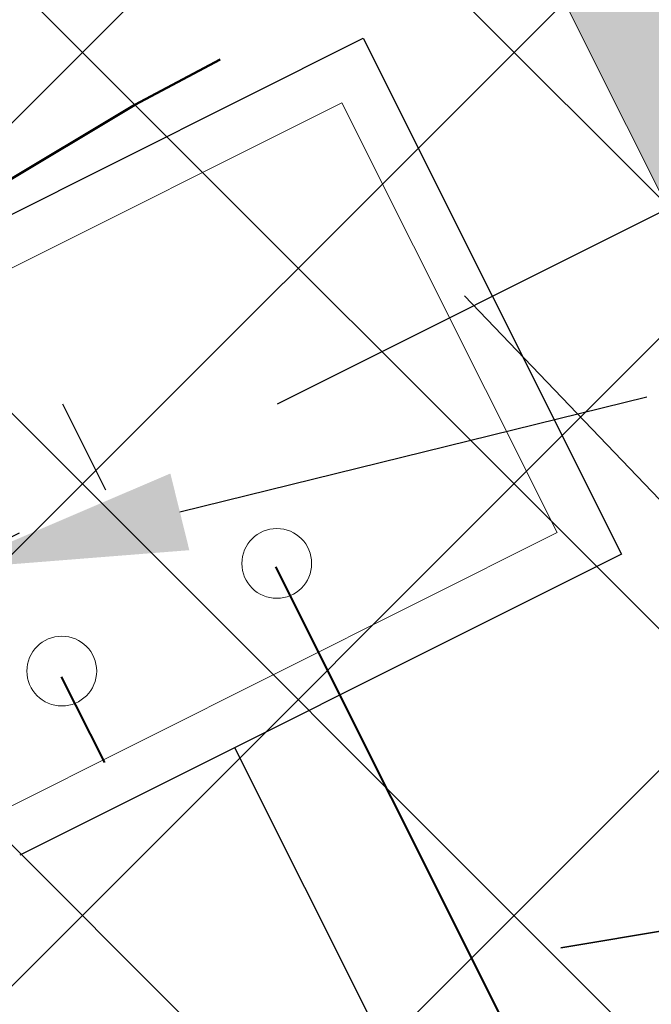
# Model space of a CAD drawing. Header units: metres. Extents: x 7472034 to 8439876, y 5890181 to 5961460.
# Tile 71 of 202: x 8439498.785 to 8439499.441, y 5890390.428 to 5890391.452. Entities that reach past the tile are written whole.
import ezdxf
from ezdxf import colors
from ezdxf.entities.mleader import LeaderData, LeaderLine
from ezdxf.math import Vec2, Vec3

# ---------------------------------------------------------------- set-up
doc = ezdxf.new("R2010")
doc.units = ezdxf.units.M
doc.header["$MEASUREMENT"] = 0
for name, pattern in [('$0$L218_500', [1, 0.5, -0.5]), ('ACAD_ISO03W100', [30, 12, -18]), ('DASHDOT', [25.399999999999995, 12.7, -6.349999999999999, 0, -6.349999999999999]), ('DASHDOTX2', [2, 1, -0.5, 0, -0.5]), ('DASHED', [19.049999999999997, 12.7, -6.349999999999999])]:
    doc.linetypes.add(name, pattern=pattern)
doc.layers.get('0').update_dxf_attribs({"linetype": 'CONTINUOUS', "lineweight": 5})
doc.layers.get('Defpoints').update_dxf_attribs({"linetype": 'CONTINUOUS'})
for name, color, linetype, lineweight in [('### Krawężnik', 6, 'CONTINUOUS', 35), ('_a_widok', 7, 'CONTINUOUS', 5), ('_IS.KD.opis.1', 138, 'CONTINUOUS', 18), ('_T_ON_V', 181, 'ACAD_ISO03W100', 50), ('_T_opary', 220, 'DASHDOT', 40), ('E_Kable_ziemia2', 10, 'DASHED', 35), ('E_Kanal_sterownicze', 10, 'DASHDOTX2', 35), ('KOLOR-OBIEKT', 21, 'CONTINUOUS', 13), ('PALIWA', 1, 'CONTINUOUS', 20), ('T_strefa-8', 20, 'ACAD_ISO03W100', 50), ('ZAG-obrys 018 wymiary', 7, 'CONTINUOUS', 18), ('ZAG-OBRYS013', 7, 'CONTINUOUS', 13), ('ZAG-OPIS_020', 7, 'CONTINUOUS', 25)]:
    doc.layers.add(name, color=color, linetype=linetype, lineweight=lineweight)
for name, color, linetype in [('100_rzut_wym_wew', 7, 'CONTINUOUS'), ('2D - Ogólne', 7, 'CONTINUOUS'), ('_IS.BLOK.KD.doziemne', 7, 'CONTINUOUS')]:
    doc.layers.add(name, color=color, linetype=linetype)
doc.layers.add('_IS_NO', color=11, linetype='CONTINUOUS', lineweight=20, plot=False)
doc.styles.add('DIM', font='simplex.shx', dxfattribs={"width": 0.8})
doc.styles.add('RS', font='Romans.shx', dxfattribs={"width": 0.7})
doc.dimstyles.new('DIM-WEW_500', dxfattribs={"dimscale": 5, "dimtxt": 18, "dimasz": 10, "dimexe": 4, "dimexo": 8, "dimgap": 5, "dimtad": 1, "dimlfac": 0.01, "dimzin": 9, "dimdsep": 46, "dimtxsty": 'DIM', "dimblk": 'ARCHTICK', "dimcen": 5, "dimclrt": 112, "dimadec": 4, "dimazin": 2, "dimtfac": 4, "dimtmove": 0, "dimatfit": 3, "dimldrblk": 'ARCHTICK', "dimfxl": 0, "dimtolj": 1, "dimlwd": 13, "dimarcsym": 0})
pattern_1 = [(45, (967499.202946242, -71042.94610979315), (-0.2245064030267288, 0.2245064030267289), []), (135, (967499.202946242, -71042.94610979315), (-0.2245064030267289, -0.2245064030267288), [])]
pattern_2 = [(45, (967499.2092647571, -71042.97165620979), (-0.2245064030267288, 0.2245064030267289), []), (135, (967499.2092647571, -71042.97165620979), (-0.2245064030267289, -0.2245064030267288), [])]

# ---------------------------------------------------------------- blocks, each defined once
blk = doc.blocks.new('A$C7D7B3C0A')
at = {"ltscale": 0.1}
blk.add_lwpolyline([(3.310000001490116, 5.654135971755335), (3.890000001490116, 5.654135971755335), (3.890000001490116, 6.454135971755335), (3.310000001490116, 6.454135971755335)], close=True, dxfattribs=at)
for centre in [(3.748293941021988, 5.124999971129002), (3.748294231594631, 4.874999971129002)]:
    blk.add_circle(centre, 0.03627629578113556, dxfattribs=at)
at = {"layer": '2D - Ogólne', "linetype": 'DASHDOTX2', "ltscale": 0.6}
for p, q in [((3.600000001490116, -2.980232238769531e-08), (3.600000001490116, 9.999999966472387)), ((3.725290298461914e-09, 4.999999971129), (15.3000000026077, 4.999999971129))]:
    blk.add_line(p, q, dxfattribs=at)
at = {"layer": '2D - Ogólne', "linetype": 'Continuous'}
for p, q in [((3.300059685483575, 4.7500239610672), (3.30005968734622, 5.450023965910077)), ((3.30005968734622, 5.450023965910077), (3.900059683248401, 5.450023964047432)), ((3.300059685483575, 4.7500239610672), (3.30005968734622, 5.450023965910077)), ((3.30005968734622, 5.450023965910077), (3.900059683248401, 5.450023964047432)), ((3.300059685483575, 4.7500239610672), (3.30005968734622, 5.450023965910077)), ((3.30005968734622, 5.450023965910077), (3.900059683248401, 5.450023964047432)), ((3.300059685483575, 4.7500239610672), (3.30005968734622, 5.450023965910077)), ((3.30005968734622, 5.450023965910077), (3.900059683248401, 5.450023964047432)), ((3.300059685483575, 4.7500239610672), (3.30005968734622, 5.450023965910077)), ((3.30005968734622, 5.450023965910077), (3.900059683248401, 5.450023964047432)), ((3.300059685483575, 4.7500239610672), (3.30005968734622, 5.450023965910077)), ((3.30005968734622, 5.450023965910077), (3.900059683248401, 5.450023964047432)), ((3.300059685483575, 4.7500239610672), (3.30005968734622, 5.450023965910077)), ((3.30005968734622, 5.450023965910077), (3.900059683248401, 5.450023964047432)), ((3.300059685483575, 4.7500239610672), (3.30005968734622, 5.450023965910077)), ((3.30005968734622, 5.450023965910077), (3.900059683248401, 5.450023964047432)), ((3.300059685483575, 4.7500239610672), (3.30005968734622, 5.450023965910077)), ((3.30005968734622, 5.450023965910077), (3.900059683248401, 5.450023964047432)), ((3.300059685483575, 4.7500239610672), (3.30005968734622, 5.450023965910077)), ((3.30005968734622, 5.450023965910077), (3.900059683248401, 5.450023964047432)), ((3.300059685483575, 4.7500239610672), (3.30005968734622, 5.450023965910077)), ((3.30005968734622, 5.450023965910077), (3.900059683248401, 5.450023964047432)), ((3.900059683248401, 5.450023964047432), (3.900059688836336, 4.750023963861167)), ((3.900059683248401, 5.450023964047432), (3.900059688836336, 4.750023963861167)), ((3.900059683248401, 5.450023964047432), (3.900059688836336, 4.750023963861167)), ((3.900059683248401, 5.450023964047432), (3.900059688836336, 4.750023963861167)), ((3.900059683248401, 5.450023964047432), (3.900059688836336, 4.750023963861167)), ((3.900059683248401, 5.450023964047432), (3.900059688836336, 4.750023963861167)), ((3.900059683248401, 5.450023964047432), (3.900059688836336, 4.750023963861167)), ((3.900059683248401, 5.450023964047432), (3.900059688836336, 4.750023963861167)), ((3.900059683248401, 5.450023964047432), (3.900059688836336, 4.750023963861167)), ((3.900059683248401, 5.450023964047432), (3.900059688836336, 4.750023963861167)), ((3.900059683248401, 5.450023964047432), (3.900059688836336, 4.750023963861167))]:
    blk.add_line(p, q, dxfattribs=at)
at = {"layer": '2D - Ogólne', "linetype": 'Continuous', "lineweight": 0}
for p, q in [((3.350059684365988, 4.7500239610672), (3.350059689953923, 5.400023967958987)), ((3.350059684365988, 4.7500239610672), (3.350059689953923, 5.400023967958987)), ((3.350059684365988, 4.7500239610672), (3.350059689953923, 5.400023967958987)), ((3.350059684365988, 4.7500239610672), (3.350059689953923, 5.400023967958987)), ((3.350059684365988, 4.7500239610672), (3.350059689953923, 5.400023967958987)), ((3.350059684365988, 4.7500239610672), (3.350059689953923, 5.400023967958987)), ((3.350059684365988, 4.7500239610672), (3.350059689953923, 5.400023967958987)), ((3.350059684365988, 4.7500239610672), (3.350059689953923, 5.400023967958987)), ((3.350059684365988, 4.7500239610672), (3.350059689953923, 5.400023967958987)), ((3.350059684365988, 4.7500239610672), (3.350059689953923, 5.400023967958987)), ((3.350059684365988, 4.7500239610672), (3.350059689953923, 5.400023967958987)), ((3.350059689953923, 5.400023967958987), (3.850059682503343, 5.400023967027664)), ((3.350059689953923, 5.400023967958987), (3.850059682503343, 5.400023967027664)), ((3.350059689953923, 5.400023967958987), (3.850059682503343, 5.400023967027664)), ((3.350059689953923, 5.400023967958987), (3.850059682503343, 5.400023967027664)), ((3.350059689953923, 5.400023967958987), (3.850059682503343, 5.400023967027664)), ((3.350059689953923, 5.400023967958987), (3.850059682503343, 5.400023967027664)), ((3.350059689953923, 5.400023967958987), (3.850059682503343, 5.400023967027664)), ((3.350059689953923, 5.400023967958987), (3.850059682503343, 5.400023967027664)), ((3.350059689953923, 5.400023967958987), (3.850059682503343, 5.400023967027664)), ((3.350059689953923, 5.400023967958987), (3.850059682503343, 5.400023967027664)), ((3.350059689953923, 5.400023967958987), (3.850059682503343, 5.400023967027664)), ((3.850059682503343, 5.400023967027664), (3.850059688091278, 4.750023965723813)), ((3.850059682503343, 5.400023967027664), (3.850059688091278, 4.750023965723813)), ((3.850059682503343, 5.400023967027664), (3.850059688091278, 4.750023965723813)), ((3.850059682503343, 5.400023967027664), (3.850059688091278, 4.750023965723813)), ((3.850059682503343, 5.400023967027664), (3.850059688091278, 4.750023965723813)), ((3.850059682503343, 5.400023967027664), (3.850059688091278, 4.750023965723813)), ((3.850059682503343, 5.400023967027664), (3.850059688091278, 4.750023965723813)), ((3.850059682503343, 5.400023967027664), (3.850059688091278, 4.750023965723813)), ((3.850059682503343, 5.400023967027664), (3.850059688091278, 4.750023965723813)), ((3.850059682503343, 5.400023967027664), (3.850059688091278, 4.750023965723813)), ((3.850059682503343, 5.400023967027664), (3.850059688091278, 4.750023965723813))]:
    blk.add_line(p, q, dxfattribs=at)
blk = doc.blocks.new('_Oblique')
at = {"color": 0, "linetype": 'ByBlock', "lineweight": -2}
blk.add_line((-0.5, -0.5), (0.5, 0.5), dxfattribs=at)
blk = doc.blocks.new('*D75')
at = {"layer": 'Defpoints', "color": 0, "linetype": 'Continuous', "lineweight": 60}
for p in [(8439494.706783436, 5890398.551071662), (8439493.991791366, 5890398.192203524, 3.659132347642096e-06), (8439500.323821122, 5890392.589078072)]:
    blk.add_point(p, dxfattribs=at)
at = {"layer": 'ZAG-obrys 018 wymiary', "color": 0, "linetype": 'Continuous', "lineweight": -2}
for p, q in [((8439494.706783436, 5890398.551071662), (8439495.06427947, 5890398.730505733)), ((8439499.608829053, 5890392.230209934), (8439497.869870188, 5890391.357393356))]:
    blk.add_line(p, q, dxfattribs=at)
at = {"layer": 'ZAG-obrys 018 wymiary', "color": 0, "linetype": 'Continuous', "lineweight": 13}
blk.add_line((8439498.227366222, 5890391.536827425), (8439494.706783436, 5890398.551071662), dxfattribs=at)
at = {"layer": 'ZAG-obrys 018 wymiary', "color": 0, "linetype": 'Continuous', "lineweight": 13, "xscale": 0.3, "yscale": 0.3, "zscale": 0.3}
for p, rotation in [((8439494.706783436, 5890398.551071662), 116.652946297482), ((8439498.227366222, 5890391.536827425), 296.6529462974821)]:
    blk.add_blockref('_Oblique', p, dxfattribs=dict(at, rotation=rotation))
at = {"layer": 'ZAG-obrys 018 wymiary', "color": 112, "linetype": 'Continuous', "lineweight": 25, "insert": (8439496.82180915, 5890395.674732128), "char_height": 0.8, "attachment_point": 5, "rotation": 296.652946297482, "style": 'RS'}
blk.add_mtext('\\A1;7.85', dxfattribs=at)
blk = doc.blocks.new('_ArchTick')
at = {"layer": '100_rzut_wym_wew', "color": 0, "linetype": 'Continuous', "const_width": 0.15}
blk.add_lwpolyline([(-0.5, -0.5), (0.5, 0.5)], dxfattribs=at)
blk = doc.blocks.new('*D80')
at = {"layer": 'Defpoints', "color": 0, "linetype": 'Continuous', "lineweight": 60}
for p in [(8439499.288762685, 5890395.196211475), (8439510.439764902, 5890383.669162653), (8439506.139698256, 5890381.515762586)]:
    blk.add_point(p, dxfattribs=at)
at = {"layer": 'ZAG-obrys 018 wymiary', "color": 0, "linetype": 'Continuous', "lineweight": -2}
for p, q in [((8439500.004080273, 5890395.554430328), (8439503.946488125, 5890397.528720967)), ((8439506.855015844, 5890381.87398144), (8439510.797423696, 5890383.84827208))]:
    blk.add_line(p, q, dxfattribs=at)
at = {"layer": 'ZAG-obrys 018 wymiary', "color": 0, "linetype": 'Continuous', "lineweight": 13}
blk.add_line((8439503.588829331, 5890397.349611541), (8439510.439764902, 5890383.669162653), dxfattribs=at)
at = {"layer": 'ZAG-obrys 018 wymiary', "color": 0, "linetype": 'Continuous', "lineweight": 13, "xscale": 0.3, "yscale": 0.3, "zscale": 0.3}
for p, rotation in [((8439503.588829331, 5890397.349611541), 116.6009277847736), ((8439510.439764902, 5890383.669162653), 296.6009277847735)]:
    blk.add_blockref('_Oblique', p, dxfattribs=dict(at, rotation=rotation))
at = {"layer": 'ZAG-obrys 018 wymiary', "color": 112, "linetype": 'Continuous', "lineweight": 25, "insert": (8439508.246278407, 5890389.389239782), "char_height": 0.8, "attachment_point": 5, "rotation": 296.6009277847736, "style": 'RS'}
blk.add_mtext('\\A1;15.3', dxfattribs=at)
blk = doc.blocks.new('*D88')
at = {"layer": 'Defpoints', "color": 0, "linetype": 'Continuous', "lineweight": 60}
for p in [(8439503.070368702, 5890393.075582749), (8439494.803817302, 5890391.266461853), (8439495.73632797, 5890389.403839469)]:
    blk.add_point(p, dxfattribs=at)
at = {"layer": 'ZAG-obrys 018 wymiary', "color": 0, "linetype": 'Continuous', "lineweight": -2}
for p, q in [((8439502.712229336, 5890393.790940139), (8439501.95878835, 5890395.295883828)), ((8439495.378188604, 5890390.119196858), (8439494.624747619, 5890391.624140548))]:
    blk.add_line(p, q, dxfattribs=at)
at = {"layer": 'ZAG-obrys 018 wymiary', "color": 0, "linetype": 'Continuous', "lineweight": 13}
blk.add_line((8439502.137858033, 5890394.938205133), (8439494.803817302, 5890391.266461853), dxfattribs=at)
at = {"layer": 'ZAG-obrys 018 wymiary', "color": 0, "linetype": 'Continuous', "lineweight": 13, "xscale": 0.3, "yscale": 0.3, "zscale": 0.3}
for p, rotation in [((8439502.137858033, 5890394.938205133), 26.59456106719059), ((8439494.803817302, 5890391.266461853), 206.5945610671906)]:
    blk.add_blockref('_Oblique', p, dxfattribs=dict(at, rotation=rotation))
at = {"layer": 'ZAG-obrys 018 wymiary', "color": 112, "linetype": 'Continuous', "lineweight": 25, "insert": (8439498.202233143, 5890393.638851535), "char_height": 0.8, "attachment_point": 5, "rotation": 26.594561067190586, "style": 'RS'}
blk.add_mtext('\\A1;8.2', dxfattribs=at)
blk = doc.blocks.new('*D60')
at = {"layer": 'Defpoints', "color": 0, "linetype": 'Continuous', "lineweight": 60}
for p in [(8439503.84000523, 5890394.328112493), (8439498.216184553, 5890391.533605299), (8439498.928597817, 5890390.099905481)]:
    blk.add_point(p, dxfattribs=at)
at = {"layer": 'ZAG-obrys 018 wymiary', "color": 0, "linetype": 'Continuous', "lineweight": -2}
for p, q in [((8439499.362340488, 5890392.10313644), (8439504.198218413, 5890394.506110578)), ((8439500.074753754, 5890390.669436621), (8439504.910631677, 5890393.07241076))]:
    blk.add_line(p, q, dxfattribs=at)
at = {"layer": 'ZAG-obrys 018 wymiary', "color": 0, "linetype": 'Continuous', "lineweight": 13}
blk.add_line((8439504.552418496, 5890392.894412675), (8439503.84000523, 5890394.328112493), dxfattribs=at)
at = {"layer": 'ZAG-obrys 018 wymiary', "color": 0, "linetype": 'Continuous', "lineweight": 13, "xscale": 0.3, "yscale": 0.3, "zscale": 0.3}
for p, rotation in [((8439503.84000523, 5890394.328112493), 116.4230323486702), ((8439504.552418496, 5890392.894412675), 296.4230323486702)]:
    blk.add_blockref('_Oblique', p, dxfattribs=dict(at, rotation=rotation))
at = {"layer": 'ZAG-obrys 018 wymiary', "color": 112, "linetype": 'Continuous', "lineweight": 25, "insert": (8439504.733531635, 5890393.878259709), "char_height": 0.8, "attachment_point": 5, "rotation": 296.42303234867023, "style": 'RS'}
blk.add_mtext('\\A1;1.6', dxfattribs=at)
blk = doc.blocks.new('Elektryk_v3')
at = {"layer": 'E_Kable_ziemia2', "ltscale": 0.1}
blk.add_lwpolyline([(8.019747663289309, -62.25693038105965), (-8.604092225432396, -64.9491705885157), (-10.33296269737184, -63.14058435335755)], dxfattribs=at)
at = {"layer": 'E_Kanal_sterownicze'}
blk.add_lwpolyline([(7.317663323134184, -60.84954797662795), (-12.38507829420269, -64.18319043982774)], dxfattribs=at)
blk = doc.blocks.new('A$C20F0416D')
at = {"layer": '_T_opary', "ltscale": 0.1}
blk.add_line((12.61929171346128, 12.95063433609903), (13.20376543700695, 11.7835408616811), dxfattribs=at)
at = {"layer": '_T_opary', "ltscale": 0.05}
blk.add_lwpolyline([(5.302498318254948, 9.149460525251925), (5.729815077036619, 8.320226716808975), (12.86828428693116, 11.89513118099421), (12.39575509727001, 12.83869068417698)], dxfattribs=at)
blk = doc.blocks.new('*D132')
at = {"layer": 'Defpoints', "color": 0, "linetype": 'Continuous', "lineweight": 60}
for p in [(8439490.081045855, 5890411.33265816), (8439490.081045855, 5890411.33265816), (8439503.593241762, 5890384.547616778)]:
    blk.add_point(p, dxfattribs=at)
at = {"layer": 'ZAG-obrys 018 wymiary', "color": 0, "linetype": 'Continuous', "lineweight": -2}
for p, q in [((8439490.081045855, 5890411.33265816), (8439490.438176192, 5890411.512818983)), ((8439503.593241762, 5890384.547616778), (8439503.9503721, 5890384.727777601))]:
    blk.add_line(p, q, dxfattribs=at)
at = {"layer": 'ZAG-obrys 018 wymiary', "color": 0, "linetype": 'Continuous', "lineweight": 13}
blk.add_line((8439503.593241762, 5890384.547616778), (8439490.081045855, 5890411.33265816), dxfattribs=at)
at = {"layer": 'ZAG-obrys 018 wymiary', "color": 0, "linetype": 'Continuous', "lineweight": 13, "xscale": 0.3, "yscale": 0.3, "zscale": 0.3}
for p, rotation in [((8439490.081045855, 5890411.33265816), 116.7694823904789), ((8439503.593241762, 5890384.547616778), 296.7694823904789)]:
    blk.add_blockref('_Oblique', p, dxfattribs=dict(at, rotation=rotation))
at = {"layer": 'ZAG-obrys 018 wymiary', "color": 112, "linetype": 'Continuous', "lineweight": 25, "insert": (8439496.348970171, 5890400.239980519), "char_height": 0.8, "attachment_point": 5, "rotation": 296.7694823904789, "style": 'RS'}
blk.add_mtext('\\A1;30', dxfattribs=at)
blk = doc.blocks.new('*D144')
at = {"layer": 'Defpoints', "color": 0, "linetype": 'Continuous', "lineweight": 60}
for p in [(8439499.048492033, 5890390.910444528), (8439493.19273551, 5890368.256074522), (8439494.279393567, 5890367.975192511)]:
    blk.add_point(p, dxfattribs=at)
at = {"layer": 'ZAG-obrys 018 wymiary', "color": 0, "linetype": 'Continuous', "lineweight": -2}
for p, q in [((8439499.823035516, 5890390.71023865), (8439500.522421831, 5890390.529459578)), ((8439493.967278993, 5890368.055868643), (8439494.666665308, 5890367.875089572))]:
    blk.add_line(p, q, dxfattribs=at)
at = {"layer": 'ZAG-obrys 018 wymiary', "color": 0, "linetype": 'Continuous', "lineweight": 13}
blk.add_line((8439500.13515009, 5890390.629562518), (8439494.279393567, 5890367.975192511), dxfattribs=at)
at = {"layer": 'ZAG-obrys 018 wymiary', "color": 0, "linetype": 'Continuous', "lineweight": 13, "xscale": 0.3, "yscale": 0.3, "zscale": 0.3}
for p, rotation in [((8439500.13515009, 5890390.629562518), 75.5072587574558), ((8439494.279393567, 5890367.975192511), 255.5072587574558)]:
    blk.add_blockref('_Oblique', p, dxfattribs=dict(at, rotation=rotation))
at = {"layer": 'ZAG-obrys 018 wymiary', "color": 112, "linetype": 'Continuous', "lineweight": 25, "insert": (8439497.511322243, 5890382.876199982), "char_height": 0.8, "attachment_point": 5, "rotation": 75.5072587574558, "style": 'RS'}
blk.add_mtext('\\A1;23.4', dxfattribs=at)
blk = doc.blocks.new('_Open30')
at = {"color": 0, "linetype": 'ByBlock', "lineweight": -2}
for p, q in [((-1, 0.26794919), (0, 0)), ((0, 0), (-1, -0.26794919)), ((0, 0), (-1, 0))]:
    blk.add_line(p, q, dxfattribs=at)
blk = doc.blocks.new('*D150')
at = {"layer": 'Defpoints', "color": 0, "linetype": 'Continuous', "lineweight": 60}
for p in [(8439495.295166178, 5890413.452423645), (8439503.9503721, 5890384.727777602)]:
    blk.add_point(p, dxfattribs=at)
at = {"layer": 'ZAG-obrys 018 wymiary', "color": 0, "linetype": 'Continuous', "lineweight": 13}
blk.add_line((8439496.232624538, 5890410.341214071), (8439495.381717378, 5890413.165180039), dxfattribs=at)
at = {"layer": 'ZAG-obrys 018 wymiary', "color": 0, "linetype": 'Continuous', "lineweight": 13, "xscale": 0.3, "yscale": 0.3, "zscale": 0.3, "rotation": 106.7684137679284}
blk.add_blockref('_Open30', (8439495.295166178, 5890413.452423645), dxfattribs=at)
at = {"layer": 'ZAG-obrys 018 wymiary', "color": 112, "linetype": 'Continuous', "lineweight": 25, "insert": (8439496.541688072, 5890411.395196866), "char_height": 0.8, "attachment_point": 5, "rotation": 286.7684137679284, "style": 'RS'}
blk.add_mtext('\\A1;R30', dxfattribs=at)
blk = doc.blocks.new('A$C1D2679FE')
at = {"layer": 'KOLOR-OBIEKT', "lineweight": 9, "ltscale": 200}
h = blk.add_hatch(dxfattribs=at)
h.set_pattern_fill('ANSI37', color=253, scale=0.1, angle=16)
h.set_pattern_definition([(61, (-7471780.020262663, -5961378.212846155), (-0.2776917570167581, 0.153927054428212), []), (151, (-7471780.020262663, -5961378.212846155), (-0.153927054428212, -0.2776917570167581), [])])
edge = h.paths.add_edge_path()
edge.add_line((196.975401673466, 33.54016214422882), (192.3495923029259, 34.13512154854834))
edge.add_line((192.3495923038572, 34.13512154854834), (187.7176397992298, 34.7308710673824))
edge.add_line((187.7176398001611, 34.7308710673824), (178.5077782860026, 36.15998750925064))
edge.add_line((178.5077782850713, 36.15998750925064), (176.6601969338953, 36.5026140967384))
edge.add_arc((181.3685569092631, 38.18527459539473), 5.000000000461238, 199.6657310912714, 261.1796204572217)
edge.add_line((180.6018702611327, 33.24440507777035), (187.358021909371, 32.19603671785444))
edge.add_line((187.3580219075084, 32.19603671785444), (192.0230219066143, 31.59603671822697))
edge.add_line((192.0230219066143, 31.59603671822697), (196.6880219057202, 30.9960367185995))
edge.add_line((196.6880219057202, 30.9960367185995), (201.9780219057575, 30.48103671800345))
edge.add_line((201.9780219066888, 30.48103671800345), (207.2680219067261, 29.96603671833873))
edge.add_line((207.2680219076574, 29.96603671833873), (216.468021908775, 29.35603671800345))
edge.add_line((216.4680219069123, 29.35603671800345), (221.8830219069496, 29.11103671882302))
edge.add_line((221.8830219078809, 29.11103671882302), (227.2980219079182, 28.86603671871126))
edge.add_line((227.2980219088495, 28.86603671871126), (233.718021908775, 28.60103671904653))
edge.add_line((233.7180219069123, 28.60103671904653), (240.1380219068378, 28.33603671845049))
edge.add_line((240.1380219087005, 28.33603671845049), (245.3280219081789, 28.076036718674))
edge.add_line((245.3280219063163, 28.076036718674), (246.1380219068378, 28.00603671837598))
edge.add_line((246.1380219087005, 28.00603671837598), (248.4280219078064, 27.98603671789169))
edge.add_line((248.4280219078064, 27.98603671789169), (251.4080219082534, 28.33603671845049))
edge.add_line((251.4080219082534, 28.33603671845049), (255.3380219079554, 29.13603671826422))
edge.add_line((255.3380219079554, 29.13603671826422), (258.1480219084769, 30.35603671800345))
edge.add_line((258.1480219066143, 30.35603671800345), (260.6280219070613, 32.076036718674))
edge.add_line((260.6280219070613, 32.076036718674), (262.7080219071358, 34.29603671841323))
edge.add_line((262.7080219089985, 34.29603671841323), (264.3880219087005, 36.826036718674))
edge.add_line((264.3880219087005, 36.826036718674), (265.608021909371, 39.59603671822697))
edge.add_line((265.6080219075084, 39.59603671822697), (266.4080219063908, 42.53603671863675))
edge.add_line((266.4080219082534, 42.53603671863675), (266.6380219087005, 45.60603671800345))
edge.add_line((266.6380219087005, 45.60603671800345), (266.3380219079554, 48.59603671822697))
edge.add_line((266.3380219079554, 48.59603671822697), (265.628021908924, 51.53603671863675))
edge.add_line((265.6280219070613, 51.53603671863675), (264.5280219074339, 54.28603671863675))
edge.add_line((264.5280219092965, 54.28603671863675), (263.3880219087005, 57.11603671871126))
edge.add_line((263.3880219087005, 57.11603671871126), (262.5430219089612, 59.47103671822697))
edge.add_line((262.5430219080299, 59.47103671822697), (261.6980219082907, 61.826036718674))
edge.add_line((261.6980219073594, 61.826036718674), (260.5980219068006, 65.15103671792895))
edge.add_line((260.5980219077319, 65.15103671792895), (259.4980219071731, 68.47603671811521))
edge.add_line((259.4980219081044, 68.47603671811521), (257.3916487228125, 67.77919145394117))
edge.add_line((257.3916487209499, 67.77919145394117), (258.1675714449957, 64.34697791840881))
edge.add_line((258.167571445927, 64.34697791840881), (259.2776264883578, 60.99158426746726))
edge.add_line((259.2776264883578, 60.99158426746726), (260.1334384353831, 58.60645156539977))
edge.add_line((260.1334384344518, 58.60645156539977), (260.9950570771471, 56.20513570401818))
edge.add_line((260.9950570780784, 56.20513570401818), (262.1522789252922, 53.33238322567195))
edge.add_line((262.1522789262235, 53.33238322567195), (263.1827648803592, 50.75616833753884))
edge.add_line((263.1827648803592, 50.75616833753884), (263.8083402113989, 48.16575780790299))
edge.add_line((263.8083402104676, 48.16575780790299), (264.0684198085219, 45.57363114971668))
edge.add_line((264.0684198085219, 45.57363114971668), (263.8734869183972, 42.97170083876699))
edge.add_line((263.8734869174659, 42.97170083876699), (263.1880731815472, 40.45280535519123))
edge.add_line((263.1880731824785, 40.45280535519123), (262.1337886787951, 38.05906103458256))
edge.add_line((262.1337886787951, 38.05906103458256), (260.6936748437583, 35.89031817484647))
edge.add_line((260.6936748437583, 35.89031817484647), (258.9457271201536, 34.02472012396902))
edge.add_line((258.9457271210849, 34.02472012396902), (256.8967191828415, 32.60363397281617))
edge.add_line((256.8967191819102, 32.60363397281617), (254.5645412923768, 31.59108698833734))
edge.add_line((254.5645412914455, 31.59108698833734), (251.0026761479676, 30.86602538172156))
edge.add_line((251.0026761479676, 30.86602538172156), (248.2893446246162, 30.54734550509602))
edge.add_line((248.2893446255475, 30.54734550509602), (246.2595893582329, 30.56507262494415))
edge.add_line((246.2595893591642, 30.56507262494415), (245.5023283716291, 30.63051493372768))
edge.add_line((245.5023283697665, 30.63051493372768), (240.2548571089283, 30.89339403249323))
edge.add_line((240.2548571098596, 30.89339403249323), (233.8236017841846, 31.1588586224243))
edge.add_line((233.8236017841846, 31.1588586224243), (227.4086662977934, 31.42364957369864))
edge.add_line((227.4086662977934, 31.42364957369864), (221.9987299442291, 31.66842047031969))
edge.add_line((221.9987299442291, 31.66842047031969), (217.4544723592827, 31.90290945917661))
edge.add_line((217.4544723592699, 31.90290945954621), (217.0910134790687, 31.92589690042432))
edge.add_line((217.0910134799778, 31.92589689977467), (214.8768218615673, 32.06593639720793))
edge.add_line((214.876821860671, 32.06593639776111), (207.0033997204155, 32.56390146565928))
edge.add_line((207.0033997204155, 32.56390146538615), (202.2260741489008, 33.02899081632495))
edge.add_line((202.2260741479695, 33.02899081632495), (196.975401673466, 33.54016214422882))
blk = doc.blocks.new('A$C2C426404')
at = {"layer": '_IS_NO', "ltscale": 0.1}
for points, knots in [([(81.48853297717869, 15.975331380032), (78.87586907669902, 16.84686399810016), (76.26450027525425, 17.78992713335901), (72.03847445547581, 21.67736706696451), (65.0990158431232, 30.09408769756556), (58.79946133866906, 33.34467344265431), (58.26247850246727, 34.11525447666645)], [0, 0, 0, 0, 1.278992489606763, 7.78914044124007, 15.74750070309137, 27.64022902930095, 27.64022902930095, 27.64022902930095, 27.64022902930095]), ([(55.69703794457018, 26.44192530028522, 8.07171421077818e-08), (60.47702913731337, 24.37489471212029, 4.118097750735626e-07), (65.41527824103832, 21.38608461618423, 8.932878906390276e-07), (68.42167646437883, 18.98607052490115, -1.681326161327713e-07), (71.60992970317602, 12.73766223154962), (75.29265419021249, 11.98629271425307, 1.662301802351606e-08), (79.75433884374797, 11.20084950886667)], [13.0881689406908, 13.0881689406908, 13.0881689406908, 13.0881689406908, 21.71831455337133, 28.5577747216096, 34.1003045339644, 40.71973107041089, 40.71973107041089, 40.71973107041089, 40.71973107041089])]:
    blk.add_open_spline(points, degree=3, knots=knots, dxfattribs=at)
at = {"layer": '_IS_NO'}
blk.add_open_spline([(50.6228041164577, 30.56321178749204, 1.829566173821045e-06), (53.11749188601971, 30.21319374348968), (56.38514522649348, 30.67444155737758), (60.99540497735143, 30.04553546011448), (68.19327101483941, 22.54355850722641, -2.469325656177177e-08), (70.8769634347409, 19.46133922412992, 5.150448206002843e-09), (74.71212187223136, 14.31917844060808, -1.219795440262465e-09), (78.88802252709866, 13.86142715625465), (82.75564656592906, 12.70757211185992)], degree=3, knots=[0, 0, 0, 0, 7.578698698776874, 9.67195365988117, 16.27655537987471, 24.33370670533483, 30.35915105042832, 36.79354326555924, 36.79354326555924, 36.79354326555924, 36.79354326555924], dxfattribs=at)
blk = doc.blocks.new('JPII.KD_aktualizacja rzędnych_20.12.2024')
at = {"layer": '_IS.KD.opis.1', "color": 0}
ml = blk.add_multileader_mtext('Standard', dxfattribs=at)
ml.set_content('\\A1;{\\C132;Rd3}-132,89', style='RS')
ml.set_leader_properties()
ml.build(insert=Vec2(0, 0))
ml.multileader.update_dxf_attribs({"text_left_attachment_type": 2, "text_right_attachment_type": 2, "dogleg_length": 0.2, "arrow_head_size": 0.25})
ctx = ml.context
ctx.base_point, ctx.char_height, ctx.arrow_head_size, ctx.landing_gap_size, ctx.plane_origin, ctx.plane_x_axis, ctx.plane_y_axis = Vec3(8438640.248071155, 5890686.770044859), 0.8, 0.25, 0.3, Vec3(8438582.323530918, 5890660.669695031), Vec3(0.374606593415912, -0.9271838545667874), Vec3(0.9271838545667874, 0.374606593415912)
ctx.left_attachment, ctx.right_attachment, ctx.text_align_type = 2, 2, 1
notes = []
notes.append((ctx, [(0, (1, 1, 0), (8438640.173149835, 5890686.955481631), (0.374606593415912, -0.9271838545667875), 0.2, [(3, [(8438639.087217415, 5890686.687542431)], 0, [])])]))
ctx.mtext.insert, ctx.mtext.text_direction, ctx.mtext.rotation, ctx.mtext.width, ctx.mtext.alignment, ctx.mtext.flow_direction = Vec3(8438641.740983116, 5890684.346132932), Vec3(0.374606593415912, -0.9271838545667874), 5.096361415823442, 3.033132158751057, 2, 5
for ctx, leaders in notes:
    for number, flags, end, landing, length, lines in leaders:
        leader = LeaderData()
        leader.index, (leader.has_last_leader_line, leader.has_dogleg_vector, leader.attachment_direction) = number, flags
        leader.last_leader_point, leader.dogleg_vector, leader.dogleg_length = Vec3(end), Vec3(landing), length
        for number, points, colour, breaks in lines:
            line = LeaderLine()
            line.index, line.vertices, line.color, line.breaks = number, Vec3.list(points), colors.encode_raw_color(colour), breaks
            leader.lines.append(line)
        ctx.leaders.append(leader)

msp = doc.modelspace()

# ---------------------------------------------------------------- hatches: boundary and pattern name
at = {"layer": 'KOLOR-OBIEKT', "lineweight": 9}
h = msp.add_hatch(dxfattribs=at)
h.set_pattern_fill('ANSI37', color=73, scale=0.1)
h.set_pattern_definition(pattern_2)
edge = h.paths.add_edge_path()
edge.add_arc((8439443.60123986, 5890379.17988472), 6.652831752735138, 296.7043321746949, 335.0331150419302)
edge.add_arc((8439476.194075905, 5890367.917634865), 27.87464989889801, 155.1393615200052, 162.3446315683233, ccw=False)
edge.add_arc((8439457.399943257, 5890376.211109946), 7.345078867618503, 127.98309878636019, 152.2023641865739, ccw=False)
edge.add_arc((8439457.741930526, 5890376.488713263), 7.349948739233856, 107.1989600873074, 131.4182254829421, ccw=False)
edge.add_line((8439455.568618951, 5890383.509999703), (8439473.898437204, 5890392.710084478))
edge.add_arc((8439481.742870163, 5890376.384611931), 18.11232128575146, 99.26977735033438, 115.6644084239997, ccw=False)
edge.add_line((8439478.825278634, 5890394.260401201), (8439481.377171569, 5890394.321440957))
edge.add_arc((8439482.909595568, 5890377.390082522), 17.00056533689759, 88.22393661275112, 95.17163768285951, ccw=False)
edge.add_arc((8439482.561499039, 5890405.235869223), 10.88860248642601, 274.6092070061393, 298.9976789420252)
edge.add_arc((8443006.923870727, 5883371.657126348), 7856.29059094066, 116.59181359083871, 116.61107962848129, ccw=False)
edge.add_arc((8439465.895823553, 5890431.340313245), 42.15757971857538, 305.2087751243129, 306.7865132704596)
edge.add_arc((8439488.80074795, 5890400.283338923), 3.577668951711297, 310.8590814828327, 340.7280968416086)
edge.add_line((8439492.177934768, 5890399.102523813), (8439493.275267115, 5890403.980640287))
edge.add_line((8439493.275267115, 5890403.980640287), (8439502.266345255, 5890408.28072203))
edge.add_line((8439502.266345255, 5890408.28072203), (8439504.844191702, 5890407.694009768))
edge.add_line((8439504.844191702, 5890407.694009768), (8439506.125281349, 5890405.329609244))
edge.add_arc((8439507.019670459, 5890405.776898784), 0.9999999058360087, 206.5699188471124, 283.6833393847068)
edge.add_line((8439507.256226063, 5890404.805280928), (8439511.624560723, 5890406.970734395))
edge.add_line((8439511.624560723, 5890406.970734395), (8439511.39896348, 5890407.420225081))
edge.add_line((8439511.39896348, 5890407.420225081), (8439510.561982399, 5890407.017405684))
edge.add_line((8439510.561982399, 5890407.017405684), (8439509.330427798, 5890409.481424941))
edge.add_line((8439509.330427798, 5890409.481424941), (8439512.635426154, 5890411.138401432))
edge.add_line((8439512.635426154, 5890411.138401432), (8439512.638568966, 5890411.136467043))
edge.add_line((8439512.638568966, 5890411.136467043), (8439515.998443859, 5890412.829496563))
edge.add_line((8439515.998443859, 5890412.829496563), (8439517.239018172, 5890410.325621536))
edge.add_line((8439517.239018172, 5890410.325621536), (8439513.919446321, 5890408.633274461))
edge.add_line((8439513.919446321, 5890408.633274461), (8439514.091312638, 5890408.235941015))
edge.add_line((8439514.091312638, 5890408.235941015), (8439518.839102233, 5890410.604261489))
edge.add_line((8439518.839102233, 5890410.604261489), (8439518.585943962, 5890412.843737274))
edge.add_line((8439518.585943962, 5890412.843737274), (8439518.274555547, 5890413.628049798))
edge.add_line((8439518.274555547, 5890413.628049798), (8439517.839658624, 5890414.494365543))
edge.add_line((8439517.839658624, 5890414.494365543), (8439524.310164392, 5890417.742607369))
edge.add_line((8439524.310164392, 5890417.742607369), (8439525.122207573, 5890416.124990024))
edge.add_line((8439525.122207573, 5890416.124990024), (8439526.840645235, 5890414.670893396))
edge.add_line((8439526.840645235, 5890414.670893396), (8439527.244697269, 5890414.489695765))
edge.add_arc((8439552.769967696, 5890317.570311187), 100.2242811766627, 102.79246926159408, 104.75471345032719, ccw=False)
edge.add_arc((8439529.321881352, 5890420.105147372), 4.960037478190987, 284.6730648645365, 320.3902958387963)
edge.add_arc((8435016.013859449, 5889290.11735932), 4655.555010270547, 14.00691021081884, 14.04831962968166)
edge.add_line((8439532.327549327, 5890420.207226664), (8439525.877549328, 5890423.127226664))
edge.add_line((8439525.877549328, 5890423.127226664), (8439431.028022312, 5890376.803268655))
edge.add_line((8439431.028022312, 5890376.803268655), (8439435.479127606, 5890375.417226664))
edge.add_line((8439435.479127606, 5890375.417226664), (8439446.590932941, 5890373.236661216))
edge = h.paths.add_edge_path()
edge.add_arc((8439530.228804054, 5890405.916425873), 3.001836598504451, 99.44813666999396, 208.2631515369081)
edge.add_line((8439527.5848402, 5890404.494990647), (8439533.209264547, 5890393.206690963))
edge.add_line((8439533.209264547, 5890393.206690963), (8439519.17443581, 5890386.185049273))
edge.add_line((8439519.17443581, 5890386.185049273), (8439523.57812012, 5890377.411604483))
edge.add_line((8439523.57812012, 5890377.411604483), (8439517.455507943, 5890374.324033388))
edge.add_line((8439517.455507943, 5890374.324033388), (8439517.445860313, 5890374.319191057))
edge.add_line((8439517.445860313, 5890374.319191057), (8439517.33905848, 5890374.265585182))
edge.add_line((8439517.33905848, 5890374.265585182), (8439516.815779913, 5890375.308140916))
edge.add_line((8439516.815779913, 5890375.308140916), (8439511.370501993, 5890372.574998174))
edge.add_line((8439511.370501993, 5890372.574998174), (8439511.888417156, 5890371.529804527))
edge.add_line((8439511.888417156, 5890371.529804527), (8439506.425671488, 5890368.787948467))
edge.add_line((8439506.425671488, 5890368.787948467), (8439505.890341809, 5890369.841556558))
edge.add_line((8439505.890341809, 5890369.841556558), (8439505.8884594, 5890369.869391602))
edge.add_line((8439505.8884594, 5890369.869391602), (8439500.283276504, 5890366.97762632))
edge.add_line((8439500.283276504, 5890366.97762632), (8439519.478066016, 5890366.160130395))
edge.add_line((8439519.478066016, 5890366.160130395), (8439542.767549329, 5890378.417226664))
edge.add_line((8439542.767549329, 5890378.417226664), (8439538.675788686, 5890394.802262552))
edge.add_line((8439538.675788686, 5890394.802262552), (8439537.066416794, 5890401.238139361))
edge.add_line((8439537.066416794, 5890401.238139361), (8439535.557306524, 5890407.69906358))
edge.add_arc((8439531.145391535, 5890400.872499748), 8.128158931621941, 57.12596579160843, 99.98506404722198)
edge = h.paths.add_edge_path()
edge.add_line((8439470.194509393, 5890384.137651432), (8439461.355169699, 5890379.697090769))
edge.add_line((8439461.355169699, 5890379.697090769), (8439460.080861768, 5890379.068371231))
edge.add_line((8439460.080861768, 5890379.068371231), (8439457.869254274, 5890377.642639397))
edge.add_arc((8439460.609507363, 5890373.444653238), 5.013190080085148, 123.1346622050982, 204.022759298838)
edge.add_line((8439456.030540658, 5890371.403786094), (8439459.447549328, 5890370.707226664))
edge.add_line((8439459.447549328, 5890370.707226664), (8439480.497107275, 5890367.736747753))
edge.add_line((8439480.497107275, 5890367.736747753), (8439497.963342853, 5890367.082590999))
edge.add_line((8439497.963342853, 5890367.082590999), (8439496.62020549, 5890369.722641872))
edge.add_line((8439496.62020549, 5890369.722641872), (8439494.91788047, 5890373.087302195))
edge.add_arc((8439489.468037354, 5890366.363615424), 8.654984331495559, 50.97371617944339, 58.22889977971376)
edge.add_line((8439494.025120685, 5890373.721722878), (8439490.036071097, 5890376.575637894))
edge.add_line((8439490.036071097, 5890376.575637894), (8439489.954459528, 5890375.592465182))
edge.add_line((8439489.954459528, 5890375.592465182), (8439490.917133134, 5890375.538648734))
edge.add_line((8439490.917133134, 5890375.538648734), (8439490.678913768, 5890371.956837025))
edge.add_line((8439490.678913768, 5890371.956837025), (8439482.55041443, 5890372.440399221))
edge.add_line((8439482.55041443, 5890372.440399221), (8439482.851718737, 5890376.020734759))
edge.add_line((8439482.851718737, 5890376.020734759), (8439487.354100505, 5890375.749064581))
edge.add_line((8439487.354100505, 5890375.749064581), (8439487.521080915, 5890378.34061919))
edge.add_line((8439487.521080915, 5890378.34061919), (8439481.803471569, 5890382.401025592))
edge.add_arc((8439487.942466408, 5890392.088814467), 11.46911116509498, 231.6002274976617, 237.6382272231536, ccw=False)
edge.add_line((8439480.818489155, 5890383.100518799), (8439480.351152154, 5890383.41057529))
edge.add_line((8439480.351152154, 5890383.41057529), (8439479.210044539, 5890382.939428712))
edge.add_line((8439479.210044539, 5890382.939428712), (8439480.412913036, 5890383.399613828))
edge.add_arc((8439474.682487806, 5890375.167564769), 10.03017472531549, 55.15777404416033, 116.5800473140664)
h.paths.add_polyline_path([(8439461.898919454, 5890370.792156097), (8439462.257176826, 5890373.552492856)], flags=16)
h = msp.add_hatch(dxfattribs=at)
h.set_pattern_fill('ANSI37', color=253, scale=0.1)
h.set_pattern_definition(pattern_2)
edge = h.paths.add_edge_path()
edge.add_arc((8439529.163071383, 5890420.279666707), 5.193757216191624, 276.50229096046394, 320.0240354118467, ccw=False)
edge.add_line((8439529.751227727, 5890415.119319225), (8439525.812744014, 5890414.153171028))
edge.add_line((8439525.812744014, 5890414.153171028), (8439519.208160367, 5890410.804184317))
edge.add_line((8439519.208160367, 5890410.804184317), (8439517.988028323, 5890410.126512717))
edge.add_line((8439517.988028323, 5890410.126512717), (8439514.091312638, 5890408.235941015))
edge.add_line((8439514.091312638, 5890408.235941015), (8439511.613697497, 5890406.992378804))
edge.add_line((8439511.613697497, 5890406.992378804), (8439509.258949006, 5890405.810485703))
edge.add_line((8439509.258949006, 5890405.810485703), (8439507.371756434, 5890404.83508177))
edge.add_arc((8439506.940777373, 5890405.737469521), 1.000023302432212, 206.5712342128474, 295.5290722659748, ccw=False)
edge.add_line((8439506.046377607, 5890405.290148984), (8439504.844186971, 5890407.693988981))
edge.add_line((8439504.844186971, 5890407.693988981), (8439502.261629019, 5890408.281795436))
edge.add_line((8439502.261629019, 5890408.281795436), (8439499.350132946, 5890407.011538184))
edge.add_line((8439499.350132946, 5890407.011538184), (8439493.30510976, 5890403.995621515))
edge.add_line((8439493.30510976, 5890403.995621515), (8439492.177918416, 5890399.102451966))
edge.add_arc((8439488.801253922, 5890400.282879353), 3.577047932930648, 293.05521913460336, 340.73119789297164, ccw=False)
edge.add_line((8439490.202090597, 5890396.991537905), (8439487.801423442, 5890395.78932472))
edge.add_arc((8439482.51122255, 5890404.317896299), 10.03607286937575, 278.1216072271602, 301.8109775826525, ccw=False)
edge.add_line((8439483.9290645, 5890394.382480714), (8439478.825278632, 5890394.260401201))
edge.add_arc((8439481.742870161, 5890376.384611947), 18.11232126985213, 99.26977735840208, 115.6644084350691)
edge.add_line((8439473.898437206, 5890392.710084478), (8439455.537130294, 5890383.494194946))
edge.add_arc((8439458.368862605, 5890375.380272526), 8.593860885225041, 109.2388197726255, 150.5606865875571)
edge.add_line((8439450.884668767, 5890379.604167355), (8439456.921008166, 5890377.849276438))
edge.add_line((8439456.921008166, 5890377.849276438), (8439458.055979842, 5890377.519316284))
edge.add_arc((8439462.056345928, 5890374.376166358), 5.087466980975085, 112.4172144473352, 141.842727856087, ccw=False)
edge.add_line((8439460.116249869, 5890379.079181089), (8439470.201913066, 5890384.141371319))
edge.add_arc((8439474.670732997, 5890375.058466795), 10.12272227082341, 52.60385305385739, 116.19734301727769, ccw=False)
edge.add_line((8439480.818489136, 5890383.100518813), (8439494.035062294, 5890373.735722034))
edge.add_arc((8439499.404929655, 5890380.165137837), 8.376924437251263, 230.1312663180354, 239.1071883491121)
edge.add_arc((8439492.046879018, 5890368.073539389), 5.778072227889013, 28.405105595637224, 58.05675779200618, ccw=False)
edge.add_line((8439497.129307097, 5890370.822183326), (8439498.920012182, 5890367.249241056))
edge.add_line((8439498.920012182, 5890367.249241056), (8439502.137476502, 5890368.864147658))
edge.add_line((8439502.137476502, 5890368.864147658), (8439500.881438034, 5890371.366619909))
edge.add_arc((8439501.41146424, 5890371.651481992), 0.6017260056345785, 32.69127385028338, 208.2557647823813, ccw=False)
edge.add_line((8439501.917872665, 5890371.97648152), (8439503.213570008, 5890369.395299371))
edge.add_line((8439503.213570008, 5890369.395299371), (8439521.788261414, 5890378.745992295))
edge.add_line((8439521.788261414, 5890378.745992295), (8439512.863585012, 5890396.520876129))
edge.add_arc((8439515.497668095, 5890397.863594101), 2.956566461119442, 115.92003145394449, 207.0101116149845, ccw=False)
edge.add_line((8439514.20530482, 5890400.522744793), (8439524.043376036, 5890405.489377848))
edge.add_line((8439524.043376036, 5890405.489377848), (8439526.586557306, 5890407.103247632))
edge.add_line((8439526.586557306, 5890407.103247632), (8439529.129738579, 5890408.717117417))
edge.add_arc((8439531.212438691, 5890401.016589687), 7.97720296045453, 58.08019787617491, 105.13424418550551, ccw=False)
edge.add_line((8439535.43023892, 5890407.787551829), (8439533.14312037, 5890416.942853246))
edge = h.paths.add_edge_path(flags=16)
edge.add_line((8439502.061371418, 5890393.458260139), (8439496.04637926, 5890390.43770596))
edge.add_arc((8439496.464019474, 5890389.751908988), 0.8029575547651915, 121.3407965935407, 301.694103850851)
edge.add_line((8439496.8858806, 5890389.068700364), (8439502.900872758, 5890392.089254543))
edge.add_arc((8439502.27990767, 5890392.650368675), 0.83692694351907, 317.898520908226, 465.1363795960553)
edge = h.paths.add_edge_path(flags=16)
edge.add_line((8439505.00109902, 5890384.089630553), (8439500.444638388, 5890381.798632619))
edge.add_arc((8439500.084983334, 5890382.51322949), 0.8000002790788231, 116.620304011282, 296.7160130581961, ccw=False)
edge.add_line((8439499.72652247, 5890383.228426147), (8439504.283989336, 5890385.517420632))
edge.add_arc((8439504.642916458, 5890384.80371257), 0.7988791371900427, -63.361719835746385, 116.69803695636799, ccw=False)
at = {"layer": 'KOLOR-OBIEKT', "lineweight": 9, "ltscale": 200}
h = msp.add_hatch(dxfattribs=at)
h.set_pattern_fill('ANSI37', color=231, scale=0.1)
h.set_pattern_definition(pattern_1)
edge = h.paths.add_edge_path()
edge.add_line((8439512.863585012, 5890396.520876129), (8439521.788261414, 5890378.745992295))
edge.add_line((8439521.788261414, 5890378.745992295), (8439503.213570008, 5890369.395299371))
edge.add_line((8439503.213570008, 5890369.395299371), (8439501.917872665, 5890371.97648152))
edge.add_arc((8439501.411425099, 5890371.65154851), 0.6017230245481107, 32.6839302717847, 208.2631083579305)
edge.add_line((8439500.881438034, 5890371.366619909), (8439502.137476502, 5890368.864147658))
edge.add_line((8439502.137476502, 5890368.864147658), (8439498.920012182, 5890367.249241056))
edge.add_line((8439498.920012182, 5890367.249241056), (8439497.129307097, 5890370.822183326))
edge.add_line((8439497.129307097, 5890370.822183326), (8439495.555644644, 5890372.655868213))
edge.add_line((8439495.555644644, 5890372.655868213), (8439494.901445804, 5890373.120452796))
edge.add_line((8439494.901445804, 5890373.120452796), (8439497.963342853, 5890367.082590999))
edge.add_line((8439497.963342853, 5890367.082590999), (8439500.283276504, 5890366.97762632))
edge.add_line((8439500.283276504, 5890366.97762632), (8439505.893878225, 5890369.872187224))
edge.add_line((8439505.893878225, 5890369.872187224), (8439506.425671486, 5890368.787948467))
edge.add_line((8439506.425671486, 5890368.787948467), (8439511.888417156, 5890371.529804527))
edge.add_line((8439511.888417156, 5890371.529804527), (8439511.370501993, 5890372.574998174))
edge.add_line((8439511.370501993, 5890372.574998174), (8439516.815852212, 5890375.308177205))
edge.add_line((8439516.815852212, 5890375.308177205), (8439517.338986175, 5890374.26554889))
edge.add_line((8439517.338986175, 5890374.26554889), (8439523.580028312, 5890377.407811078))
edge.add_line((8439523.580028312, 5890377.407811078), (8439519.172527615, 5890386.188842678))
edge.add_line((8439519.172527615, 5890386.188842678), (8439530.098737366, 5890391.695090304))
edge.add_line((8439530.098737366, 5890391.695090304), (8439523.347480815, 5890405.140094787))
edge.add_line((8439523.347480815, 5890405.140094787), (8439514.198986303, 5890400.548291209))
edge.add_arc((8439515.544616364, 5890397.867007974), 3.00000000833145, 116.6502652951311, 206.6609883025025)
h.paths.add_polyline_path([(8439514.64326723, 5890399.651613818), (8439522.901414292, 5890403.796535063), (8439528.750976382, 5890392.142141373), (8439520.49282829, 5890387.997219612)], flags=16)
at = {"layer": 'KOLOR-OBIEKT', "lineweight": 9}
h = msp.add_hatch(dxfattribs=at)
h.set_pattern_fill('ANSI37', color=250, scale=0.1)
h.set_pattern_definition(pattern_1)
h.paths.add_polyline_path([(8439501.732551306, 5890396.420965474), (8439492.791081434, 5890391.943192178), (8439499.642017, 5890378.262743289), (8439508.58348686, 5890382.740478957)])
at = {"layer": 'PALIWA'}
h = msp.add_hatch(color=256, dxfattribs=at)
h.dxf.hatch_style = 1
h.paths.add_polyline_path([(8439499.329031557, 5890391.514667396), (8439500.252685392, 5890391.977217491), (8439500.51239406, 5890391.458612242), (8439499.588740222, 5890390.996062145)])

# ---------------------------------------------------------------- linework, layer by layer
at = {"layer": 'T_strefa-8', "color": 151, "ltscale": 0.03, "flags": 128}
msp.add_lwpolyline([(8439506.671440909, 5890376.807697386), (8439507.560025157, 5890377.255930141, 0.4132234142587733), (8439511.111844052, 5890387.977484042), (8439510.888164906, 5890388.424663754, 0.414350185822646), (8439500.151130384, 5890391.998988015), (8439499.256820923, 5890391.551133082, 0.4169632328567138), (8439495.71974441, 5890380.748838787), (8439495.949148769, 5890380.301281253, 0.4123217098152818)], format="xyb", close=True, dxfattribs=at)

# ---------------------------------------------------------------- block references
at = {"layer": '### Krawężnik', "color": 1, "linetype": 'Continuous', "lineweight": 60, "ltscale": 0.2}
msp.add_blockref('A$C1D2679FE', (8439279.223208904, 5890335.266736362), dxfattribs=at)
at = {"layer": '_a_widok', "color": 0, "linetype": 'Continuous', "lineweight": 60, "ltscale": 0.2}
msp.add_blockref('A$C2C426404', (8439438.733810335, 5890365.88383195), dxfattribs=at)
msp.add_blockref('A$C2C426404', (8439438.733810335, 5890365.88383195), dxfattribs=at)
at = {"layer": '_IS.BLOK.KD.doziemne', "linetype": '$0$L218_500'}
msp.add_blockref('JPII.KD_aktualizacja rzędnych_20.12.2024', (859.6212462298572, -295.8072097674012), dxfattribs=at)
at = {"layer": '_T_ON_V', "color": 1, "linetype": 'Continuous', "lineweight": 60, "ltscale": 0.2}
msp.add_blockref('A$C20F0416D', (8439486.43126006, 5890377.932498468), dxfattribs=at)
at = {"layer": 'ZAG-OBRYS013', "linetype": 'Continuous', "lineweight": 25, "rotation": 296.6009277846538}
msp.add_blockref('A$C7D7B3C0A', (8439492.791081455, 5890391.94319219), dxfattribs=at)
at = {"layer": 'ZAG-OPIS_020', "lineweight": 25}
msp.add_blockref('Elektryk_v3', (8439509.580092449, 5890454.305613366), dxfattribs=at)

# ---------------------------------------------------------------- dimensions: what is measured, and where the dimension line sits
at = {"layer": 'ZAG-obrys 018 wymiary', "linetype": 'Continuous', "lineweight": 25}
dim = msp.add_radius_dim(center=(8439503.9503721, 5890384.727777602), mpoint=(8439495.295166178, 5890413.452423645), dimstyle='DIM-WEW_500', override={"dimscale": 0.1, "dimtxt": 8, "dimasz": 3, "dimgap": 2, "dimlfac": 1, "dimtxsty": 'RS', "dimblk1": 'Oblique', "dimblk2": 'Open30', "dimsah": 1, "dimfxl": 50, "dimfxlon": 1}, dxfattribs=at)
dim.commit()
dim.dimension.update_dxf_attribs({"geometry": '*D150', "text_midpoint": (8439495.967200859, 5890411.222094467), "dimtype": 164})
for base, p1, p2, angle, picture, middle, dimtype in [((8439490.081045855, 5890411.33265816), (8439503.593241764, 5890384.547616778), (8439490.081045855, 5890411.33265816), 116.76948239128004, '*D132', (8439495.813274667, 5890399.969739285), 161), ((8439494.706783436, 5890398.551071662), (8439500.323821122, 5890392.589078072), (8439493.991791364, 5890398.192203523, 3.659132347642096e-06), 116.652946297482, '*D75', (8439496.285565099, 5890395.405581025), 160), ((8439510.439764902, 5890383.669162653), (8439499.288762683, 5890395.196211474), (8439506.139698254, 5890381.515762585), 296.6009277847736, '*D80', (8439507.709790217, 5890389.120575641), 161), ((8439494.279393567, 5890367.975192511), (8439499.048492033, 5890390.910444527), (8439493.19273551, 5890368.256074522), 255.50725875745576, '*D144', (8439498.092229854, 5890382.726045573), 161)]:
    dim = msp.add_linear_dim(base=base, p1=p1, p2=p2, angle=angle, dimstyle='DIM-WEW_500', override={"dimscale": 0.1, "dimtxt": 8, "dimasz": 3, "dimgap": 2, "dimlfac": 1, "dimtxsty": 'RS', "dimblk1": 'Oblique', "dimblk2": 'Oblique', "dimsah": 1, "dimfxl": 50, "dimfxlon": 1}, dxfattribs=at)
    dim.commit()
    dim.dimension.update_dxf_attribs({"geometry": picture, "text_midpoint": middle, "dimtype": dimtype})
for p1, p2, distance, picture, middle in [((8439503.0703687, 5890393.075582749), (8439495.73632797, 5890389.403839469), -2.0830118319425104, '*D88', (8439498.202233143, 5890393.638851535)), ((8439498.928597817, 5890390.09990548), (8439498.21618455, 5890391.533605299), -6.279859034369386, '*D60', (8439504.733531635, 5890393.878259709))]:
    dim = msp.add_aligned_dim(p1=p1, p2=p2, distance=distance, dimstyle='DIM-WEW_500', override={"dimscale": 0.1, "dimtxt": 8, "dimasz": 3, "dimgap": 2, "dimlfac": 1, "dimtxsty": 'RS', "dimblk1": 'Oblique', "dimblk2": 'Oblique', "dimsah": 1, "dimfxl": 50, "dimfxlon": 1}, dxfattribs=at)
    dim.commit()
    dim.dimension.update_dxf_attribs({"geometry": picture, "text_midpoint": middle})

doc.saveas('drawing.dxf')
